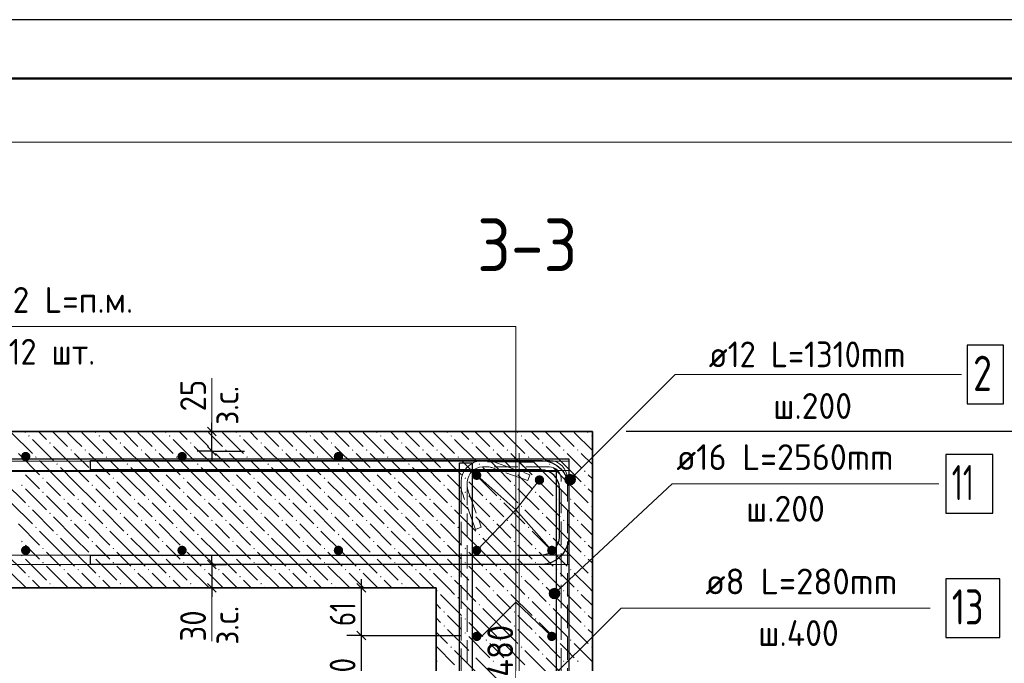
# Model space of a CAD drawing. Header units: millimetres. Extents: x 0 to 50400, y 0 to 35640.
# Tile 33 of 34: x 32203 to 42277, y 29055 to 35640. Entities that reach past the tile are written whole.
import ezdxf

# ---------------------------------------------------------------- set-up
doc = ezdxf.new("R2010")
doc.units = ezdxf.units.MM
doc.linetypes.add('______2', pattern=[324, 240, -84])
for name, color, linetype, lineweight in [('Standard', 7, 'Continuous', 25), ('ДОП Верх по Х', 7, 'Continuous', 25), ('ЖБ Перекрытие верхний уровень', 7, 'Continuous', 35), ('Размерная линия_ общее', 7, 'Continuous', 13), ('Текст_ общее', 7, 'Continuous', 25)]:
    doc.layers.add(name, color=color, linetype=linetype, lineweight=lineweight)
for name, color, linetype, lineweight, true_color in [('Обрамление П-обр. равн.', 7, 'Continuous', 25, 0x5f1e0f), ('Поперечное армирование AW фон', 7, '______2', 13, 0xa0a0a0), ('Фоновоя арматура Х1', 7, 'Continuous', 18, 0x656565)]:
    doc.layers.add(name, color=color, linetype=linetype, lineweight=lineweight, true_color=true_color)
doc.layers.add('Стена фоновая затяжка С-обр.', color=7, linetype='______2', true_color=0xa0a0a0)
doc.styles.add('ISOCPEUR', font='txt')

msp = doc.modelspace()

# ---------------------------------------------------------------- hatches: boundary and pattern name
at = {"layer": 'ЖБ Перекрытие верхний уровень', "linetype": 'Continuous', "lineweight": 18, "transparency": 33554687}
for points in [[(32290, 31381), (32297, 31389), (32305, 31381), (32297, 31374)], [(33010, 31381), (33017, 31389), (33025, 31381), (33017, 31374)], [(33730, 31381), (33737, 31389), (33745, 31381), (33737, 31374)], [(34450, 31381), (34457, 31389), (34465, 31381), (34457, 31374)], [(35170, 31381), (35177, 31389), (35185, 31381), (35177, 31374)], [(35890, 31381), (35897, 31389), (35905, 31381), (35897, 31374)], [(36610, 31381), (36617, 31389), (36625, 31381), (36617, 31374)], [(37330, 31381), (37337, 31389), (37345, 31381), (37337, 31374)], [(38050, 31381), (38057, 31389), (38063, 31384), (38063, 31379), (38057, 31374)], [(32506, 31309), (32513, 31317), (32521, 31309), (32513, 31302)], [(32722, 31237), (32729, 31245), (32737, 31237), (32729, 31230)], [(32866, 31237), (32873, 31245), (32881, 31237), (32873, 31230)], [(33226, 31309), (33233, 31317), (33241, 31309), (33233, 31302)], [(33442, 31237), (33449, 31245), (33457, 31237), (33449, 31230)], [(33586, 31237), (33593, 31245), (33601, 31237), (33593, 31230)], [(33946, 31309), (33953, 31317), (33961, 31309), (33953, 31302)], [(34162, 31237), (34169, 31245), (34177, 31237), (34169, 31230)], [(34306, 31237), (34313, 31245), (34321, 31237), (34313, 31230)], [(34666, 31309), (34673, 31317), (34681, 31309), (34673, 31302)], [(34882, 31237), (34889, 31245), (34897, 31237), (34889, 31230)], [(35026, 31237), (35033, 31245), (35041, 31237), (35033, 31230)], [(35386, 31309), (35393, 31317), (35401, 31309), (35393, 31302)], [(35602, 31237), (35609, 31245), (35617, 31237), (35609, 31230)], [(35746, 31237), (35753, 31245), (35761, 31237), (35753, 31230)], [(36106, 31309), (36113, 31317), (36121, 31309), (36113, 31302)], [(36322, 31237), (36329, 31245), (36337, 31237), (36329, 31230)], [(36466, 31237), (36473, 31245), (36481, 31237), (36473, 31230)], [(36826, 31309), (36833, 31317), (36841, 31309), (36833, 31302)], [(37042, 31237), (37049, 31245), (37057, 31237), (37049, 31230)], [(37186, 31237), (37193, 31245), (37201, 31237), (37193, 31230)], [(37546, 31309), (37553, 31317), (37561, 31309), (37553, 31302)], [(37762, 31237), (37769, 31245), (37777, 31237), (37769, 31230)], [(37906, 31237), (37913, 31245), (37921, 31237), (37913, 31230)], [(32362, 31165), (32369, 31173), (32377, 31165), (32369, 31158)], [(33082, 31165), (33089, 31173), (33097, 31165), (33089, 31158)], [(33802, 31165), (33809, 31173), (33817, 31165), (33809, 31158)], [(34522, 31165), (34529, 31173), (34537, 31165), (34529, 31158)], [(35242, 31165), (35249, 31173), (35257, 31165), (35249, 31158)], [(35962, 31165), (35969, 31173), (35977, 31165), (35969, 31158)], [(36682, 31165), (36689, 31173), (36697, 31165), (36689, 31158)], [(37402, 31165), (37409, 31173), (37417, 31165), (37409, 31158)], [(32218, 31021), (32225, 31029), (32233, 31021), (32225, 31014)], [(32578, 31093), (32585, 31101), (32593, 31093), (32585, 31086)], [(32938, 31021), (32945, 31029), (32953, 31021), (32945, 31014)], [(33298, 31093), (33305, 31101), (33313, 31093), (33305, 31086)], [(33658, 31021), (33665, 31029), (33673, 31021), (33665, 31014)], [(34018, 31093), (34025, 31101), (34033, 31093), (34025, 31086)], [(34378, 31021), (34385, 31029), (34393, 31021), (34385, 31014)], [(34738, 31093), (34745, 31101), (34753, 31093), (34745, 31086)], [(35098, 31021), (35105, 31029), (35113, 31021), (35105, 31014)], [(35458, 31093), (35465, 31101), (35473, 31093), (35465, 31086)], [(35818, 31021), (35825, 31029), (35833, 31021), (35825, 31014)], [(36178, 31093), (36185, 31101), (36193, 31093), (36185, 31086)], [(36538, 31021), (36545, 31029), (36553, 31021), (36545, 31014)], [(36898, 31093), (36905, 31101), (36913, 31093), (36905, 31086)], [(37258, 31021), (37265, 31029), (37273, 31021), (37265, 31014)], [(37618, 31093), (37625, 31101), (37633, 31093), (37625, 31086)], [(37978, 31021), (37985, 31029), (37993, 31021), (37985, 31014)], [(32434, 30949), (32441, 30957), (32449, 30949), (32441, 30942)], [(33154, 30949), (33161, 30957), (33169, 30949), (33161, 30942)], [(33874, 30949), (33881, 30957), (33889, 30949), (33881, 30942)], [(34594, 30949), (34601, 30957), (34609, 30949), (34601, 30942)], [(35314, 30949), (35321, 30957), (35329, 30949), (35321, 30942)], [(36034, 30949), (36041, 30957), (36049, 30949), (36041, 30942)], [(36754, 30949), (36761, 30957), (36769, 30949), (36761, 30942)], [(37474, 30949), (37481, 30957), (37489, 30949), (37481, 30942)], [(32218, 30877), (32225, 30885), (32233, 30877), (32225, 30870)], [(32938, 30877), (32945, 30885), (32953, 30877), (32945, 30870)], [(33658, 30877), (33665, 30885), (33673, 30877), (33665, 30870)], [(34378, 30877), (34385, 30885), (34393, 30877), (34385, 30870)], [(35098, 30877), (35105, 30885), (35113, 30877), (35105, 30870)], [(35818, 30877), (35825, 30885), (35833, 30877), (35825, 30870)], [(36538, 30877), (36545, 30885), (36553, 30877), (36545, 30870)], [(37258, 30877), (37265, 30885), (37273, 30877), (37265, 30870)], [(37978, 30877), (37985, 30885), (37993, 30877), (37985, 30870)], [(32434, 30805), (32441, 30813), (32449, 30805), (32441, 30798)], [(32650, 30733), (32657, 30741), (32665, 30733), (32657, 30726)], [(32794, 30733), (32801, 30741), (32809, 30733), (32801, 30726)], [(33154, 30805), (33161, 30813), (33169, 30805), (33161, 30798)], [(33370, 30733), (33377, 30741), (33385, 30733), (33377, 30726)], [(33514, 30733), (33521, 30741), (33529, 30733), (33521, 30726)], [(33874, 30805), (33881, 30813), (33889, 30805), (33881, 30798)], [(34090, 30733), (34097, 30741), (34105, 30733), (34097, 30726)], [(34234, 30733), (34241, 30741), (34249, 30733), (34241, 30726)], [(34594, 30805), (34601, 30813), (34609, 30805), (34601, 30798)], [(34810, 30733), (34817, 30741), (34825, 30733), (34817, 30726)], [(34954, 30733), (34961, 30741), (34969, 30733), (34961, 30726)], [(35314, 30805), (35321, 30813), (35329, 30805), (35321, 30798)], [(35530, 30733), (35537, 30741), (35545, 30733), (35537, 30726)], [(35674, 30733), (35681, 30741), (35689, 30733), (35681, 30726)], [(36034, 30805), (36041, 30813), (36049, 30805), (36041, 30798)], [(36250, 30733), (36257, 30741), (36265, 30733), (36257, 30726)], [(36394, 30733), (36401, 30741), (36409, 30733), (36401, 30726)], [(36754, 30805), (36761, 30813), (36769, 30805), (36761, 30798)], [(36970, 30733), (36977, 30741), (36985, 30733), (36977, 30726)], [(37114, 30733), (37121, 30741), (37129, 30733), (37121, 30726)], [(37474, 30805), (37481, 30813), (37489, 30805), (37481, 30798)], [(37690, 30733), (37697, 30741), (37705, 30733), (37697, 30726)], [(37834, 30733), (37841, 30741), (37849, 30733), (37841, 30726)], [(32290, 30661), (32297, 30669), (32305, 30661), (32297, 30654)], [(33010, 30661), (33017, 30669), (33025, 30661), (33017, 30654)], [(33730, 30661), (33737, 30669), (33745, 30661), (33737, 30654)], [(34450, 30661), (34457, 30669), (34465, 30661), (34457, 30654)], [(35170, 30661), (35177, 30669), (35185, 30661), (35177, 30654)], [(35890, 30661), (35897, 30669), (35905, 30661), (35897, 30654)], [(36610, 30661), (36617, 30669), (36625, 30661), (36617, 30654)], [(37330, 30661), (37337, 30669), (37345, 30661), (37337, 30654)], [(38050, 30661), (38057, 30669), (38063, 30664), (38063, 30659), (38057, 30654)], [(32506, 30589), (32513, 30597), (32521, 30589), (32513, 30582)], [(33226, 30589), (33233, 30597), (33241, 30589), (33233, 30582)], [(33946, 30589), (33953, 30597), (33961, 30589), (33953, 30582)], [(34666, 30589), (34673, 30597), (34681, 30589), (34673, 30582)], [(35386, 30589), (35393, 30597), (35401, 30589), (35393, 30582)], [(36106, 30589), (36113, 30597), (36121, 30589), (36113, 30582)], [(36826, 30589), (36833, 30597), (36841, 30589), (36833, 30582)], [(37546, 30589), (37553, 30597), (37561, 30589), (37553, 30582)], [(32362, 30445), (32369, 30453), (32377, 30445), (32369, 30438)], [(32722, 30517), (32729, 30525), (32737, 30517), (32729, 30510)], [(32866, 30517), (32873, 30525), (32881, 30517), (32873, 30510)], [(33082, 30445), (33089, 30453), (33097, 30445), (33089, 30438)], [(33442, 30517), (33449, 30525), (33457, 30517), (33449, 30510)], [(33586, 30517), (33593, 30525), (33601, 30517), (33593, 30510)], [(33802, 30445), (33809, 30453), (33817, 30445), (33809, 30438)], [(34162, 30517), (34169, 30525), (34177, 30517), (34169, 30510)], [(34306, 30517), (34313, 30525), (34321, 30517), (34313, 30510)], [(34522, 30445), (34529, 30453), (34537, 30445), (34529, 30438)], [(34882, 30517), (34889, 30525), (34897, 30517), (34889, 30510)], [(35026, 30517), (35033, 30525), (35041, 30517), (35033, 30510)], [(35242, 30445), (35249, 30453), (35257, 30445), (35249, 30438)], [(35602, 30517), (35609, 30525), (35617, 30517), (35609, 30510)], [(35746, 30517), (35753, 30525), (35761, 30517), (35753, 30510)], [(35962, 30445), (35969, 30453), (35977, 30445), (35969, 30438)], [(36322, 30517), (36329, 30525), (36337, 30517), (36329, 30510)], [(36466, 30517), (36473, 30525), (36481, 30517), (36473, 30510)], [(36682, 30445), (36689, 30453), (36697, 30445), (36689, 30438)], [(37042, 30517), (37049, 30525), (37057, 30517), (37049, 30510)], [(37186, 30517), (37193, 30525), (37201, 30517), (37193, 30510)], [(37402, 30445), (37409, 30453), (37417, 30445), (37409, 30438)], [(37762, 30517), (37769, 30525), (37777, 30517), (37769, 30510)], [(37906, 30517), (37913, 30525), (37921, 30517), (37913, 30510)], [(32578, 30373), (32585, 30381), (32593, 30373), (32585, 30366)], [(33298, 30373), (33305, 30381), (33313, 30373), (33305, 30366)], [(34018, 30373), (34025, 30381), (34033, 30373), (34025, 30366)], [(34738, 30373), (34745, 30381), (34753, 30373), (34745, 30366)], [(35458, 30373), (35465, 30381), (35473, 30373), (35465, 30366)], [(36178, 30373), (36185, 30381), (36193, 30373), (36185, 30366)], [(36898, 30373), (36905, 30381), (36913, 30373), (36905, 30366)], [(37618, 30373), (37625, 30381), (37633, 30373), (37625, 30366)], [(32218, 30301), (32225, 30309), (32233, 30301), (32225, 30294)], [(32434, 30229), (32441, 30237), (32449, 30229), (32441, 30222)], [(32938, 30301), (32945, 30309), (32953, 30301), (32945, 30294)], [(33154, 30229), (33161, 30237), (33169, 30229), (33161, 30222)], [(33658, 30301), (33665, 30309), (33673, 30301), (33665, 30294)], [(33874, 30229), (33881, 30237), (33889, 30229), (33881, 30222)], [(34378, 30301), (34385, 30309), (34393, 30301), (34385, 30294)], [(34594, 30229), (34601, 30237), (34609, 30229), (34601, 30222)], [(35098, 30301), (35105, 30309), (35113, 30301), (35105, 30294)], [(35314, 30229), (35321, 30237), (35329, 30229), (35321, 30222)], [(35818, 30301), (35825, 30309), (35833, 30301), (35825, 30294)], [(36034, 30229), (36041, 30237), (36049, 30229), (36041, 30222)], [(36538, 30301), (36545, 30309), (36553, 30301), (36545, 30294)], [(36754, 30229), (36761, 30237), (36769, 30229), (36761, 30222)], [(37258, 30301), (37265, 30309), (37273, 30301), (37265, 30294)], [(37474, 30229), (37481, 30237), (37489, 30229), (37481, 30222)], [(37978, 30301), (37985, 30309), (37993, 30301), (37985, 30294)], [(32218, 30157), (32225, 30165), (32233, 30157), (32225, 30150)], [(32938, 30157), (32945, 30165), (32953, 30157), (32945, 30150)], [(33658, 30157), (33665, 30165), (33673, 30157), (33665, 30150)], [(34378, 30157), (34385, 30165), (34393, 30157), (34385, 30150)], [(35098, 30157), (35105, 30165), (35113, 30157), (35105, 30150)], [(35818, 30157), (35825, 30165), (35833, 30157), (35825, 30150)], [(36538, 30157), (36545, 30165), (36553, 30157), (36545, 30150)], [(37258, 30157), (37265, 30165), (37273, 30157), (37265, 30150)], [(37978, 30157), (37985, 30165), (37993, 30157), (37985, 30150)], [(32434, 30085), (32441, 30093), (32449, 30085), (32441, 30078)], [(33154, 30085), (33161, 30093), (33169, 30085), (33161, 30078)], [(33874, 30085), (33881, 30093), (33889, 30085), (33881, 30078)], [(34594, 30085), (34601, 30093), (34609, 30085), (34601, 30078)], [(35314, 30085), (35321, 30093), (35329, 30085), (35321, 30078)], [(36034, 30085), (36041, 30093), (36049, 30085), (36041, 30078)], [(36754, 30085), (36761, 30093), (36769, 30085), (36761, 30078)], [(37474, 30085), (37481, 30093), (37489, 30085), (37481, 30078)], [(32290, 29941), (32297, 29949), (32305, 29941), (32297, 29934)], [(32650, 30013), (32657, 30021), (32665, 30013), (32657, 30006)], [(32794, 30013), (32801, 30021), (32809, 30013), (32801, 30006)], [(33010, 29941), (33017, 29949), (33025, 29941), (33017, 29934)], [(33370, 30013), (33377, 30021), (33385, 30013), (33377, 30006)], [(33514, 30013), (33521, 30021), (33529, 30013), (33521, 30006)], [(33730, 29941), (33737, 29949), (33745, 29941), (33737, 29934)], [(34090, 30013), (34097, 30021), (34105, 30013), (34097, 30006)], [(34234, 30013), (34241, 30021), (34249, 30013), (34241, 30006)], [(34450, 29941), (34457, 29949), (34465, 29941), (34457, 29934)], [(34810, 30013), (34817, 30021), (34825, 30013), (34817, 30006)], [(34954, 30013), (34961, 30021), (34969, 30013), (34961, 30006)], [(35170, 29941), (35177, 29949), (35185, 29941), (35177, 29934)], [(35530, 30013), (35537, 30021), (35545, 30013), (35537, 30006)], [(35674, 30013), (35681, 30021), (35689, 30013), (35681, 30006)], [(35890, 29941), (35897, 29949), (35905, 29941), (35897, 29934)], [(36250, 30013), (36257, 30021), (36265, 30013), (36257, 30006)], [(36394, 30013), (36401, 30021), (36409, 30013), (36401, 30006)], [(36610, 29941), (36617, 29949), (36625, 29941), (36617, 29934)], [(36970, 30013), (36977, 30021), (36985, 30013), (36977, 30006)], [(37114, 30013), (37121, 30021), (37129, 30013), (37121, 30006)], [(37330, 29941), (37337, 29949), (37345, 29941), (37337, 29934)], [(37690, 30013), (37697, 30021), (37705, 30013), (37697, 30006)], [(37834, 30013), (37841, 30021), (37849, 30013), (37841, 30006)], [(38050, 29941), (38057, 29949), (38063, 29944), (38063, 29939), (38057, 29934)], [(32506, 29869), (32513, 29877), (32521, 29869), (32513, 29862)], [(33226, 29869), (33233, 29877), (33241, 29869), (33233, 29862)], [(33946, 29869), (33953, 29877), (33961, 29869), (33953, 29862)], [(34666, 29869), (34673, 29877), (34681, 29869), (34673, 29862)], [(35386, 29869), (35393, 29877), (35401, 29869), (35393, 29862)], [(36106, 29869), (36113, 29877), (36121, 29869), (36113, 29862)], [(36826, 29869), (36833, 29877), (36841, 29869), (36833, 29862)], [(37546, 29869), (37553, 29877), (37561, 29869), (37553, 29862)], [(36466, 29797), (36473, 29805), (36481, 29797), (36473, 29790)], [(36682, 29725), (36689, 29733), (36697, 29725), (36689, 29718)], [(37042, 29797), (37049, 29805), (37057, 29797), (37049, 29790)], [(37186, 29797), (37193, 29805), (37201, 29797), (37193, 29790)], [(37402, 29725), (37409, 29733), (37417, 29725), (37409, 29718)], [(37762, 29797), (37769, 29805), (37777, 29797), (37769, 29790)], [(37906, 29797), (37913, 29805), (37921, 29797), (37913, 29790)], [(36898, 29653), (36905, 29661), (36913, 29653), (36905, 29646)], [(37618, 29653), (37625, 29661), (37633, 29653), (37625, 29646)], [(36538, 29581), (36545, 29589), (36553, 29581), (36545, 29574)], [(37258, 29581), (37265, 29589), (37273, 29581), (37265, 29574)], [(37978, 29581), (37985, 29589), (37993, 29581), (37985, 29574)], [(36538, 29437), (36545, 29445), (36553, 29437), (36545, 29430)], [(36754, 29509), (36761, 29517), (36769, 29509), (36761, 29502)], [(37258, 29437), (37265, 29445), (37273, 29437), (37265, 29430)], [(37474, 29509), (37481, 29517), (37489, 29509), (37481, 29502)], [(37978, 29437), (37985, 29445), (37993, 29437), (37985, 29430)], [(36754, 29365), (36761, 29373), (36769, 29365), (36761, 29358)], [(37474, 29365), (37481, 29373), (37489, 29365), (37481, 29358)], [(36610, 29221), (36617, 29229), (36625, 29221), (36617, 29214)], [(36970, 29293), (36977, 29301), (36985, 29293), (36977, 29286)], [(37114, 29293), (37121, 29301), (37129, 29293), (37121, 29286)], [(37330, 29221), (37337, 29229), (37345, 29221), (37337, 29214)], [(37690, 29293), (37697, 29301), (37705, 29293), (37697, 29286)], [(37834, 29293), (37841, 29301), (37849, 29293), (37841, 29286)], [(38050, 29221), (38057, 29229), (38063, 29223), (38063, 29219), (38057, 29214)], [(36826, 29149), (36833, 29157), (36841, 29149), (36833, 29142)], [(37546, 29149), (37553, 29157), (37561, 29149), (37553, 29142)], [(36466, 29077), (36473, 29085), (36481, 29077), (36473, 29070)], [(37042, 29077), (37049, 29085), (37057, 29077), (37049, 29070)], [(37186, 29077), (37193, 29085), (37201, 29077), (37193, 29070)], [(37762, 29077), (37769, 29085), (37777, 29077), (37769, 29070)], [(37906, 29077), (37913, 29085), (37921, 29077), (37913, 29070)]]:
    msp.add_hatch(color=7, dxfattribs=at).paths.add_polyline_path(points, flags=16)
at = {"layer": 'Текст_ общее', "linetype": 'Continuous', "lineweight": 13, "transparency": 33554687}
for points in [[(37783, 30949), (37874, 30897), (37797, 30974)], [(37783, 30922), (37849, 30883), (37783, 30949)], [(37783, 30949), (37849, 30883), (37874, 30897)], [(37797, 30974), (37887, 30922), (37822, 30987)], [(37797, 30974), (37874, 30897), (37887, 30922)], [(37822, 30987), (37887, 30922), (37887, 30949)], [(37822, 30987), (37887, 30949), (37849, 30987)], [(37849, 30987), (37887, 30949), (37874, 30974)], [(37822, 30883), (37783, 30922), (37797, 30897)], [(37783, 30922), (37822, 30883), (37849, 30883)], [(37638, 29809), (37726, 29754), (37663, 29822)], [(37663, 29822), (37726, 29754), (37727, 29781)], [(37663, 29822), (37727, 29781), (37690, 29821)], [(37690, 29821), (37727, 29781), (37714, 29806)], [(37622, 29757), (37687, 29717), (37623, 29785)], [(37659, 29718), (37622, 29757), (37635, 29732)], [(37622, 29757), (37659, 29718), (37687, 29717)], [(37623, 29785), (37711, 29730), (37638, 29809)], [(37623, 29785), (37687, 29717), (37711, 29730)], [(37638, 29809), (37711, 29730), (37726, 29754)]]:
    msp.add_hatch(color=7, dxfattribs=at).paths.add_polyline_path(points)
at = {"layer": 'Фоновоя арматура Х1', "linetype": 'Continuous', "lineweight": 18, "transparency": 33554687}
for points in [[(32312, 31171), (32309, 31189), (32298, 31205), (32283, 31215), (32264, 31219), (32246, 31215), (32230, 31205), (32220, 31189), (32216, 31171), (32220, 31152), (32230, 31137), (32246, 31126), (32264, 31123), (32283, 31126), (32298, 31137), (32309, 31152)], [(33912, 31171), (33909, 31189), (33898, 31205), (33883, 31215), (33864, 31219), (33846, 31215), (33830, 31205), (33820, 31189), (33816, 31171), (33820, 31152), (33830, 31137), (33846, 31126), (33864, 31123), (33883, 31126), (33898, 31137), (33909, 31152)], [(35512, 31171), (35509, 31189), (35498, 31205), (35483, 31215), (35464, 31219), (35446, 31215), (35430, 31205), (35420, 31189), (35416, 31171), (35420, 31152), (35430, 31137), (35446, 31126), (35464, 31123), (35483, 31126), (35498, 31137), (35509, 31152)], [(36927, 30979), (36923, 30997), (36913, 31013), (36897, 31023), (36879, 31027), (36861, 31023), (36845, 31013), (36835, 30997), (36831, 30979), (36835, 30960), (36845, 30945), (36861, 30934), (36879, 30931), (36897, 30934), (36913, 30945), (36923, 30960)], [(37569, 30931), (37566, 30949), (37555, 30965), (37540, 30975), (37521, 30979), (37503, 30975), (37487, 30965), (37477, 30949), (37473, 30931), (37477, 30912), (37487, 30897), (37503, 30886), (37521, 30883), (37540, 30886), (37555, 30897), (37566, 30912)], [(32312, 30211), (32309, 30229), (32298, 30245), (32283, 30255), (32264, 30259), (32246, 30255), (32230, 30245), (32220, 30229), (32216, 30211), (32220, 30192), (32230, 30177), (32246, 30166), (32264, 30163), (32283, 30166), (32298, 30177), (32309, 30192)], [(33912, 30211), (33909, 30229), (33898, 30245), (33883, 30255), (33864, 30259), (33846, 30255), (33830, 30245), (33820, 30229), (33816, 30211), (33820, 30192), (33830, 30177), (33846, 30166), (33864, 30163), (33883, 30166), (33898, 30177), (33909, 30192)], [(35512, 30211), (35509, 30229), (35498, 30245), (35483, 30255), (35464, 30259), (35446, 30255), (35430, 30245), (35420, 30229), (35416, 30211), (35420, 30192), (35430, 30177), (35446, 30166), (35464, 30163), (35483, 30166), (35498, 30177), (35509, 30192)], [(36927, 30211), (36923, 30229), (36913, 30245), (36897, 30255), (36879, 30259), (36861, 30255), (36845, 30245), (36835, 30229), (36831, 30211), (36835, 30192), (36845, 30177), (36861, 30166), (36879, 30163), (36897, 30166), (36913, 30177), (36923, 30192)], [(37695, 30211), (37691, 30229), (37681, 30245), (37665, 30255), (37647, 30259), (37629, 30255), (37613, 30245), (37603, 30229), (37599, 30211), (37603, 30192), (37613, 30177), (37629, 30166), (37647, 30163), (37665, 30166), (37681, 30177), (37691, 30192)], [(36927, 29331), (36923, 29349), (36913, 29365), (36897, 29375), (36879, 29379), (36861, 29375), (36845, 29365), (36835, 29349), (36831, 29331), (36835, 29312), (36845, 29297), (36861, 29286), (36879, 29283), (36897, 29286), (36913, 29297), (36923, 29312)], [(37695, 29331), (37691, 29349), (37681, 29365), (37665, 29375), (37647, 29379), (37629, 29375), (37613, 29365), (37603, 29349), (37599, 29331), (37603, 29312), (37613, 29297), (37629, 29286), (37647, 29283), (37665, 29286), (37681, 29297), (37691, 29312)]]:
    msp.add_hatch(color=7, dxfattribs=at).paths.add_polyline_path(points)

# ---------------------------------------------------------------- linework, layer by layer
at = {"layer": 'Standard', "color": 7, "linetype": 'Continuous', "lineweight": 13, "transparency": 33554687}
for p, q in [((31679, 32500), (37279, 32500)), ((37279, 32500), (37279, 30964)), ((34169, 31427), (34169, 31971)), ((37279, 30627), (36879, 30979)), ((37279, 30964), (37279, 30627)), ((37279, 30627), (37521, 30931)), ((37279, 30627), (36879, 30211)), ((37279, 30627), (37647, 30211)), ((37279, 30627), (37279, 26627)), ((34169, 29283), (34169, 29827)), ((36927, 29331), (37279, 29682)), ((37279, 29682), (37647, 29331))]:
    msp.add_line(p, q, dxfattribs=at)
at = {"layer": 'Standard', "color": 7, "linetype": 'Continuous', "lineweight": 25, "transparency": 33554687}
msp.add_lwpolyline([(0, 0), (50400, 0), (50400, 35640), (0, 35640), (0, 0)], close=True, dxfattribs=at)
at = {"layer": 'Standard', "color": 7, "linetype": 'Continuous', "lineweight": 50, "transparency": 33554687}
msp.add_lwpolyline([(2400, 35040), (49800, 35040), (49800, 600), (2400, 600), (2400, 35040)], close=True, dxfattribs=at)
at = {"layer": 'Standard', "color": 254, "linetype": 'Continuous', "lineweight": 13, "true_color": 0xc4c4ff, "transparency": 33554687}
msp.add_lwpolyline([(29533, 23211), (46555, 23211), (46555, 34387), (29533, 34387), (29533, 23211)], dxfattribs=at)
at = {"layer": 'ДОП Верх по Х', "color": 7, "linetype": 'Continuous', "lineweight": 25, "transparency": 33554687}
for points in [[(30269, 31147), (37823, 31147), (37823, 26315), (43183, 26315), (43183, 26187), (37695, 26187), (37695, 31019), (30269, 31019), (30269, 31147)], [(30269, 31147), (37823, 31147), (37823, 26315), (43183, 26315), (43183, 26187), (37695, 26187), (37695, 31019), (30269, 31019), (30269, 31147)], [(30269, 31147), (37823, 31147), (37823, 26315), (43183, 26315), (43183, 26187), (37695, 26187), (37695, 31019), (30269, 31019), (30269, 31147)], [(41680, 30592), (42160, 30592), (42160, 31192), (41680, 31192), (41680, 30592)], [(36831, 31107), (36831, 27275), (45819, 27275), (45819, 27147), (36703, 27147), (36703, 31107), (36831, 31107)], [(36831, 31107), (36831, 27275), (45819, 27275), (45819, 27147), (36703, 27147), (36703, 31107), (36831, 31107)], [(36831, 31107), (36831, 27275), (45819, 27275), (45819, 27147), (36703, 27147), (36703, 31107), (36831, 31107)]]:
    msp.add_lwpolyline(points, dxfattribs=at)
at = {"layer": 'ЖБ Перекрытие верхний уровень', "color": 7, "linetype": 'Continuous', "lineweight": 35, "transparency": 33554687}
for p, q in [((38063, 31427), (30333, 31427)), ((38063, 29827), (38063, 31427)), ((30333, 29827), (36463, 29827)), ((36463, 29827), (36463, 25987)), ((38063, 27587), (38063, 29827))]:
    msp.add_line(p, q, dxfattribs=at)
at = {"layer": 'ЖБ Перекрытие верхний уровень', "color": 9, "linetype": 'Continuous', "lineweight": 18, "true_color": 0xc7c7c7, "transparency": 33554687}
for p, q in [((32117, 31417), (32333, 31201)), ((32252, 31427), (32261, 31417)), ((32333, 31345), (32549, 31129)), ((32396, 31427), (32477, 31345)), ((32540, 31427), (32693, 31273)), ((32765, 31345), (32693, 31417)), ((32837, 31273), (32765, 31345)), ((32837, 31417), (33053, 31201)), ((32972, 31427), (32981, 31417)), ((33053, 31345), (33269, 31129)), ((33116, 31427), (33197, 31345)), ((33260, 31427), (33413, 31273)), ((33485, 31345), (33413, 31417)), ((33557, 31273), (33485, 31345)), ((33557, 31417), (33773, 31201)), ((33692, 31427), (33701, 31417)), ((33773, 31345), (33989, 31129)), ((33836, 31427), (33917, 31345)), ((33980, 31427), (34133, 31273)), ((34205, 31345), (34133, 31417)), ((34277, 31273), (34205, 31345)), ((34277, 31417), (34493, 31201)), ((34412, 31427), (34421, 31417)), ((34493, 31345), (34709, 31129)), ((34556, 31427), (34637, 31345)), ((34700, 31427), (34853, 31273)), ((34925, 31345), (34853, 31417)), ((34997, 31273), (34925, 31345)), ((34997, 31417), (35213, 31201)), ((35132, 31427), (35141, 31417)), ((35213, 31345), (35429, 31129)), ((35276, 31427), (35357, 31345)), ((35420, 31427), (35573, 31273)), ((35645, 31345), (35573, 31417)), ((35717, 31273), (35645, 31345)), ((35717, 31417), (35933, 31201)), ((35852, 31427), (35861, 31417)), ((35933, 31345), (36149, 31129)), ((35996, 31427), (36077, 31345)), ((36140, 31427), (36293, 31273)), ((36365, 31345), (36293, 31417)), ((36437, 31273), (36365, 31345)), ((36437, 31417), (36653, 31201)), ((36572, 31427), (36581, 31417)), ((36653, 31345), (36869, 31129)), ((36716, 31427), (36797, 31345)), ((36860, 31427), (37013, 31273)), ((37085, 31345), (37013, 31417)), ((37157, 31273), (37085, 31345)), ((37157, 31417), (37373, 31201)), ((37292, 31427), (37301, 31417)), ((37373, 31345), (37589, 31129)), ((37436, 31427), (37517, 31345)), ((37580, 31427), (37733, 31273)), ((37805, 31345), (37733, 31417)), ((37877, 31273), (37805, 31345)), ((37877, 31417), (38063, 31232)), ((38012, 31427), (38021, 31417)), ((32765, 31057), (32549, 31273)), ((33485, 31057), (33269, 31273)), ((34205, 31057), (33989, 31273)), ((34925, 31057), (34709, 31273)), ((35645, 31057), (35429, 31273)), ((36365, 31057), (36149, 31273)), ((37085, 31057), (36869, 31273)), ((37805, 31057), (37589, 31273)), ((32189, 31201), (32405, 30985)), ((32765, 31201), (32909, 31057)), ((32909, 31201), (33125, 30985)), ((33485, 31201), (33629, 31057)), ((33629, 31201), (33845, 30985)), ((34205, 31201), (34349, 31057)), ((34349, 31201), (34565, 30985)), ((34925, 31201), (35069, 31057)), ((35069, 31201), (35285, 30985)), ((35645, 31201), (35789, 31057)), ((35789, 31201), (36005, 30985)), ((36365, 31201), (36509, 31057)), ((36509, 31201), (36725, 30985)), ((37085, 31201), (37229, 31057)), ((37229, 31201), (37445, 30985)), ((37805, 31201), (37949, 31057)), ((37949, 31201), (38063, 31088)), ((32621, 30913), (32405, 31129)), ((32621, 31057), (32765, 30913)), ((32765, 31057), (32909, 30913)), ((33341, 30913), (33125, 31129)), ((33341, 31057), (33485, 30913)), ((33485, 31057), (33629, 30913)), ((34061, 30913), (33845, 31129)), ((34061, 31057), (34205, 30913)), ((34205, 31057), (34349, 30913)), ((34781, 30913), (34565, 31129)), ((34781, 31057), (34925, 30913)), ((34925, 31057), (35069, 30913)), ((35501, 30913), (35285, 31129)), ((35501, 31057), (35645, 30913)), ((35645, 31057), (35789, 30913)), ((36221, 30913), (36005, 31129)), ((36221, 31057), (36365, 30913)), ((36365, 31057), (36509, 30913)), ((36941, 30913), (36725, 31129)), ((36941, 31057), (37085, 30913)), ((37085, 31057), (37229, 30913)), ((37661, 30913), (37445, 31129)), ((37661, 31057), (37805, 30913)), ((37805, 31057), (37949, 30913)), ((32333, 30913), (32261, 30985)), ((33053, 30913), (32981, 30985)), ((33773, 30913), (33701, 30985)), ((34493, 30913), (34421, 30985)), ((35213, 30913), (35141, 30985)), ((35933, 30913), (35861, 30985)), ((36653, 30913), (36581, 30985)), ((37373, 30913), (37301, 30985)), ((38063, 30944), (38021, 30985)), ((32045, 30913), (32261, 30697)), ((32261, 30841), (32477, 30625)), ((32405, 30841), (32333, 30913)), ((32477, 30913), (32621, 30769)), ((32621, 30913), (32765, 30769)), ((32765, 30913), (32981, 30697)), ((32981, 30841), (33197, 30625)), ((33125, 30841), (33053, 30913)), ((33197, 30913), (33341, 30769)), ((33341, 30913), (33485, 30769)), ((33485, 30913), (33701, 30697)), ((33701, 30841), (33917, 30625)), ((33845, 30841), (33773, 30913)), ((33917, 30913), (34061, 30769)), ((34061, 30913), (34205, 30769)), ((34205, 30913), (34421, 30697)), ((34421, 30841), (34637, 30625)), ((34565, 30841), (34493, 30913)), ((34637, 30913), (34781, 30769)), ((34781, 30913), (34925, 30769)), ((34925, 30913), (35141, 30697)), ((35141, 30841), (35357, 30625)), ((35285, 30841), (35213, 30913)), ((35357, 30913), (35501, 30769)), ((35501, 30913), (35645, 30769)), ((35645, 30913), (35861, 30697)), ((35861, 30841), (36077, 30625)), ((36005, 30841), (35933, 30913)), ((36077, 30913), (36221, 30769)), ((36221, 30913), (36365, 30769)), ((36365, 30913), (36581, 30697)), ((36581, 30841), (36797, 30625)), ((36725, 30841), (36653, 30913)), ((36797, 30913), (36941, 30769)), ((36941, 30913), (37085, 30769)), ((37085, 30913), (37301, 30697)), ((37301, 30841), (37517, 30625)), ((37445, 30841), (37373, 30913)), ((37517, 30913), (37661, 30769)), ((37661, 30913), (37805, 30769)), ((37805, 30913), (38021, 30697)), ((38021, 30841), (38063, 30800)), ((32477, 30769), (32693, 30553)), ((33197, 30769), (33413, 30553)), ((33917, 30769), (34133, 30553)), ((34637, 30769), (34853, 30553)), ((35357, 30769), (35573, 30553)), ((36077, 30769), (36293, 30553)), ((36797, 30769), (37013, 30553)), ((37517, 30769), (37733, 30553)), ((32117, 30697), (32333, 30481)), ((32765, 30625), (32693, 30697)), ((32837, 30697), (33053, 30481)), ((33485, 30625), (33413, 30697)), ((33557, 30697), (33773, 30481)), ((34205, 30625), (34133, 30697)), ((34277, 30697), (34493, 30481)), ((34925, 30625), (34853, 30697)), ((34997, 30697), (35213, 30481)), ((35645, 30625), (35573, 30697)), ((35717, 30697), (35933, 30481)), ((36365, 30625), (36293, 30697)), ((36437, 30697), (36653, 30481)), ((37085, 30625), (37013, 30697)), ((37157, 30697), (37373, 30481)), ((37805, 30625), (37733, 30697)), ((37877, 30697), (38063, 30512)), ((32333, 30625), (32549, 30409)), ((32765, 30337), (32549, 30553)), ((32837, 30553), (32765, 30625)), ((33053, 30625), (33269, 30409)), ((33485, 30337), (33269, 30553)), ((33557, 30553), (33485, 30625)), ((33773, 30625), (33989, 30409)), ((34205, 30337), (33989, 30553)), ((34277, 30553), (34205, 30625)), ((34493, 30625), (34709, 30409)), ((34925, 30337), (34709, 30553)), ((34997, 30553), (34925, 30625)), ((35213, 30625), (35429, 30409)), ((35645, 30337), (35429, 30553)), ((35717, 30553), (35645, 30625)), ((35933, 30625), (36149, 30409)), ((36365, 30337), (36149, 30553)), ((36437, 30553), (36365, 30625)), ((36653, 30625), (36869, 30409)), ((37085, 30337), (36869, 30553)), ((37157, 30553), (37085, 30625)), ((37373, 30625), (37589, 30409)), ((37805, 30337), (37589, 30553)), ((37877, 30553), (37805, 30625)), ((32189, 30481), (32405, 30265)), ((32765, 30481), (32909, 30337)), ((32909, 30481), (33125, 30265)), ((33485, 30481), (33629, 30337)), ((33629, 30481), (33845, 30265)), ((34205, 30481), (34349, 30337)), ((34349, 30481), (34565, 30265)), ((34925, 30481), (35069, 30337)), ((35069, 30481), (35285, 30265)), ((35645, 30481), (35789, 30337)), ((35789, 30481), (36005, 30265)), ((36365, 30481), (36509, 30337)), ((36509, 30481), (36725, 30265)), ((37085, 30481), (37229, 30337)), ((37229, 30481), (37445, 30265)), ((37805, 30481), (37949, 30337)), ((37949, 30481), (38063, 30368)), ((32621, 30193), (32405, 30409)), ((32621, 30337), (32765, 30193)), ((32765, 30337), (32909, 30193)), ((33341, 30193), (33125, 30409)), ((33341, 30337), (33485, 30193)), ((33485, 30337), (33629, 30193)), ((34061, 30193), (33845, 30409)), ((34061, 30337), (34205, 30193)), ((34205, 30337), (34349, 30193)), ((34781, 30193), (34565, 30409)), ((34781, 30337), (34925, 30193)), ((34925, 30337), (35069, 30193)), ((35501, 30193), (35285, 30409)), ((35501, 30337), (35645, 30193)), ((35645, 30337), (35789, 30193)), ((36221, 30193), (36005, 30409)), ((36221, 30337), (36365, 30193)), ((36365, 30337), (36509, 30193)), ((36941, 30193), (36725, 30409)), ((36941, 30337), (37085, 30193)), ((37085, 30337), (37229, 30193)), ((37661, 30193), (37445, 30409)), ((37661, 30337), (37805, 30193)), ((37805, 30337), (37949, 30193)), ((32333, 30193), (32261, 30265)), ((33053, 30193), (32981, 30265)), ((33773, 30193), (33701, 30265)), ((34493, 30193), (34421, 30265)), ((35213, 30193), (35141, 30265)), ((35933, 30193), (35861, 30265)), ((36653, 30193), (36581, 30265)), ((37373, 30193), (37301, 30265)), ((38063, 30224), (38021, 30265)), ((32045, 30193), (32261, 29977)), ((32405, 30121), (32333, 30193)), ((32477, 30193), (32621, 30049)), ((32621, 30193), (32765, 30049)), ((32765, 30193), (32981, 29977)), ((33125, 30121), (33053, 30193)), ((33197, 30193), (33341, 30049)), ((33341, 30193), (33485, 30049)), ((33485, 30193), (33701, 29977)), ((33845, 30121), (33773, 30193)), ((33917, 30193), (34061, 30049)), ((34061, 30193), (34205, 30049)), ((34205, 30193), (34421, 29977)), ((34565, 30121), (34493, 30193)), ((34637, 30193), (34781, 30049)), ((34781, 30193), (34925, 30049)), ((34925, 30193), (35141, 29977)), ((35285, 30121), (35213, 30193)), ((35357, 30193), (35501, 30049)), ((35501, 30193), (35645, 30049)), ((35645, 30193), (35861, 29977)), ((36005, 30121), (35933, 30193)), ((36077, 30193), (36221, 30049)), ((36221, 30193), (36365, 30049)), ((36365, 30193), (36581, 29977)), ((36725, 30121), (36653, 30193)), ((36797, 30193), (36941, 30049)), ((36941, 30193), (37085, 30049)), ((37085, 30193), (37301, 29977)), ((37445, 30121), (37373, 30193)), ((37517, 30193), (37661, 30049)), ((37661, 30193), (37805, 30049)), ((37805, 30193), (38021, 29977)), ((32261, 30121), (32477, 29905)), ((32477, 30049), (32693, 29833)), ((32981, 30121), (33197, 29905)), ((33197, 30049), (33413, 29833)), ((33701, 30121), (33917, 29905)), ((33917, 30049), (34133, 29833)), ((34421, 30121), (34637, 29905)), ((34637, 30049), (34853, 29833)), ((35141, 30121), (35357, 29905)), ((35357, 30049), (35573, 29833)), ((35861, 30121), (36077, 29905)), ((36077, 30049), (36293, 29833)), ((36581, 30121), (36797, 29905)), ((36797, 30049), (37013, 29833)), ((37301, 30121), (37517, 29905)), ((37517, 30049), (37733, 29833)), ((38021, 30121), (38063, 30080)), ((32117, 29977), (32268, 29827)), ((32765, 29905), (32693, 29977)), ((32837, 29977), (32988, 29827)), ((33485, 29905), (33413, 29977)), ((33557, 29977), (33708, 29827)), ((34205, 29905), (34133, 29977)), ((34277, 29977), (34428, 29827)), ((34925, 29905), (34853, 29977)), ((34997, 29977), (35148, 29827)), ((35645, 29905), (35573, 29977)), ((35717, 29977), (35868, 29827)), ((36365, 29905), (36293, 29977)), ((36437, 29977), (36588, 29827)), ((37085, 29905), (37013, 29977)), ((37157, 29977), (37308, 29827)), ((37805, 29905), (37733, 29977)), ((37877, 29977), (38028, 29827)), ((32333, 29905), (32412, 29827)), ((32556, 29827), (32549, 29833)), ((32837, 29833), (32765, 29905)), ((33053, 29905), (33132, 29827)), ((33276, 29827), (33269, 29833)), ((33557, 29833), (33485, 29905)), ((33773, 29905), (33852, 29827)), ((33996, 29827), (33989, 29833)), ((34277, 29833), (34205, 29905)), ((34493, 29905), (34572, 29827)), ((34716, 29827), (34709, 29833)), ((34997, 29833), (34925, 29905)), ((35213, 29905), (35292, 29827)), ((35436, 29827), (35429, 29833)), ((35717, 29833), (35645, 29905)), ((35933, 29905), (36012, 29827)), ((36156, 29827), (36149, 29833)), ((36437, 29833), (36365, 29905)), ((36588, 29827), (36653, 29761)), ((36653, 29905), (36732, 29827)), ((36732, 29827), (36869, 29689)), ((36876, 29827), (36869, 29833)), ((37085, 29617), (36876, 29827)), ((37157, 29833), (37085, 29905)), ((37308, 29827), (37373, 29761)), ((37373, 29905), (37452, 29827)), ((37452, 29827), (37589, 29689)), ((37596, 29827), (37589, 29833)), ((37805, 29617), (37596, 29827)), ((37877, 29833), (37805, 29905)), ((38028, 29827), (38063, 29791)), ((36509, 29761), (36725, 29545)), ((37085, 29761), (37229, 29617)), ((37229, 29761), (37445, 29545)), ((37805, 29761), (37949, 29617)), ((37949, 29761), (38063, 29647)), ((36464, 29663), (36509, 29617)), ((36941, 29473), (36725, 29689)), ((37661, 29473), (37445, 29689)), ((36464, 29519), (36509, 29473)), ((36653, 29473), (36581, 29545)), ((36941, 29617), (37085, 29473)), ((37085, 29617), (37229, 29473)), ((37373, 29473), (37301, 29545)), ((37661, 29617), (37805, 29473)), ((37805, 29617), (37949, 29473)), ((38063, 29503), (38021, 29545)), ((36725, 29401), (36653, 29473)), ((36797, 29473), (36941, 29329)), ((36941, 29473), (37085, 29329)), ((37085, 29473), (37301, 29257)), ((37445, 29401), (37373, 29473)), ((37517, 29473), (37661, 29329)), ((37661, 29473), (37805, 29329)), ((37805, 29473), (38021, 29257)), ((36464, 29375), (36581, 29257)), ((36581, 29401), (36797, 29185)), ((36797, 29329), (37013, 29113)), ((37301, 29401), (37517, 29185)), ((37517, 29329), (37733, 29113)), ((38021, 29401), (38063, 29359)), ((36464, 29231), (36653, 29041)), ((37085, 29185), (37013, 29257)), ((37157, 29257), (37373, 29041)), ((37805, 29185), (37733, 29257)), ((37877, 29257), (38063, 29071)), ((36653, 29185), (36869, 28969)), ((37157, 29113), (37085, 29185)), ((37373, 29185), (37589, 28969)), ((37877, 29113), (37805, 29185)), ((37085, 28897), (36869, 29113)), ((37805, 28897), (37589, 29113))]:
    msp.add_line(p, q, dxfattribs=at)
at = {"layer": 'Обрамление П-обр. равн.', "color": 7, "linetype": 'Continuous', "lineweight": 25, "transparency": 33554687}
msp.add_lwpolyline([(41898, 31710), (42270, 31710), (42270, 32310), (41898, 32310), (41898, 31710)], dxfattribs=at)
msp.add_lwpolyline([(41898, 31710), (42270, 31710), (42270, 32310), (41898, 32310), (41898, 31710)], dxfattribs=at)
msp.add_lwpolyline([(41898, 31710), (42270, 31710), (42270, 32310), (41898, 32310), (41898, 31710)], dxfattribs=at)
at = {"layer": 'Обрамление П-обр. равн.', "color": 38, "linetype": 'Continuous', "lineweight": 25, "true_color": 0x5f1e0f, "transparency": 33554687}
msp.add_lwpolyline([(32927, 31131), (37549, 31131), (37599, 31124), (37651, 31106), (37699, 31080), (37739, 31046), (37772, 31007), (37799, 30959), (37816, 30906), (37823, 30856), (37823, 30341), (37816, 30291), (37799, 30239), (37772, 30190), (37739, 30151), (37699, 30118), (37651, 30091), (37599, 30074), (37549, 30067), (32927, 30067), (32927, 30163), (37542, 30163), (37577, 30167), (37612, 30179), (37644, 30197), (37671, 30219), (37692, 30245), (37710, 30277), (37722, 30313), (37727, 30347), (37727, 30850), (37722, 30885), (37710, 30920), (37692, 30952), (37671, 30978), (37644, 31000), (37612, 31018), (37577, 31030), (37542, 31035), (32927, 31035), (32927, 31131)], dxfattribs=at)
msp.add_lwpolyline([(32927, 31131), (37549, 31131), (37599, 31124), (37651, 31106), (37699, 31080), (37739, 31046), (37772, 31007), (37799, 30959), (37816, 30906), (37823, 30856), (37823, 30341), (37816, 30291), (37799, 30239), (37772, 30190), (37739, 30151), (37699, 30118), (37651, 30091), (37599, 30074), (37549, 30067), (32927, 30067), (32927, 30163), (37542, 30163), (37577, 30167), (37612, 30179), (37644, 30197), (37671, 30219), (37692, 30245), (37710, 30277), (37722, 30313), (37727, 30347), (37727, 30850), (37722, 30885), (37710, 30920), (37692, 30952), (37671, 30978), (37644, 31000), (37612, 31018), (37577, 31030), (37542, 31035), (32927, 31035), (32927, 31131)], dxfattribs=at)
msp.add_lwpolyline([(32927, 31131), (37549, 31131), (37599, 31124), (37651, 31106), (37699, 31080), (37739, 31046), (37772, 31007), (37799, 30959), (37816, 30906), (37823, 30856), (37823, 30341), (37816, 30291), (37799, 30239), (37772, 30190), (37739, 30151), (37699, 30118), (37651, 30091), (37599, 30074), (37549, 30067), (32927, 30067), (32927, 30163), (37542, 30163), (37577, 30167), (37612, 30179), (37644, 30197), (37671, 30219), (37692, 30245), (37710, 30277), (37722, 30313), (37727, 30347), (37727, 30850), (37722, 30885), (37710, 30920), (37692, 30952), (37671, 30978), (37644, 31000), (37612, 31018), (37577, 31030), (37542, 31035), (32927, 31035), (32927, 31131)], dxfattribs=at)
at = {"layer": 'Поперечное армирование AW фон', "color": 253, "linetype": '______2', "lineweight": 13, "true_color": 0xa0a0a0, "transparency": 33554687}
for points in [[(36866, 30426), (36732, 30795), (36729, 30803), (36726, 30812), (36724, 30821), (36722, 30830), (36721, 30839), (36720, 30848), (36719, 30858), (36719, 30867), (36719, 30917), (36724, 30956), (36738, 30997), (36759, 31034), (36784, 31065), (36815, 31091), (36853, 31112), (36893, 31125), (36932, 31131), (37627, 31131), (37660, 31126), (37694, 31115), (37726, 31097), (37752, 31075), (37773, 31049), (37791, 31018), (37802, 30984), (37807, 30951), (37807, 26374)], [(36719, 26374), (36719, 30917), (36724, 30956), (36738, 30997), (36759, 31034), (36784, 31065), (36815, 31091), (36853, 31112), (36893, 31125), (36932, 31131), (36983, 31131), (36992, 31130), (37001, 31130), (37010, 31129), (37019, 31127), (37029, 31125), (37037, 31123), (37046, 31121), (37055, 31118), (37423, 30984), (37401, 30924), (37034, 31057), (37028, 31060), (37021, 31061), (37015, 31063), (37008, 31064), (37002, 31065), (36995, 31066), (36989, 31066), (36982, 31067), (36937, 31067), (36908, 31063), (36879, 31053), (36852, 31038), (36830, 31020), (36812, 30998), (36797, 30971), (36787, 30942), (36783, 30913), (36783, 26379)], [(36866, 30426), (36732, 30795), (36729, 30803), (36726, 30812), (36724, 30821), (36722, 30830), (36721, 30839), (36720, 30848), (36719, 30858), (36719, 30867), (36719, 30917), (36724, 30956), (36738, 30997), (36759, 31034), (36784, 31065), (36815, 31091), (36853, 31112), (36893, 31125), (36932, 31131), (37627, 31131), (37660, 31126), (37694, 31115), (37726, 31097), (37752, 31075), (37773, 31049), (37791, 31018), (37802, 30984), (37807, 30951), (37807, 26374)], [(36719, 26374), (36719, 30917), (36724, 30956), (36738, 30997), (36759, 31034), (36784, 31065), (36815, 31091), (36853, 31112), (36893, 31125), (36932, 31131), (36983, 31131), (36992, 31130), (37001, 31130), (37010, 31129), (37019, 31127), (37029, 31125), (37037, 31123), (37046, 31121), (37055, 31118), (37423, 30984), (37401, 30924), (37034, 31057), (37028, 31060), (37021, 31061), (37015, 31063), (37008, 31064), (37002, 31065), (36995, 31066), (36989, 31066), (36982, 31067), (36937, 31067), (36908, 31063), (36879, 31053), (36852, 31038), (36830, 31020), (36812, 30998), (36797, 30971), (36787, 30942), (36783, 30913), (36783, 26379)], [(37743, 26379), (37743, 30946), (37740, 30969), (37732, 30992), (37720, 31013), (37706, 31030), (37689, 31044), (37668, 31056), (37645, 31063), (37623, 31067), (36937, 31067), (36908, 31063), (36879, 31053), (36852, 31038), (36830, 31020), (36812, 30998), (36797, 30971), (36787, 30942), (36783, 30913), (36783, 30868), (36783, 30861), (36784, 30854), (36784, 30848), (36785, 30841), (36787, 30835), (36788, 30828), (36790, 30822), (36792, 30816), (36926, 30448), (36866, 30426)], [(37743, 26379), (37743, 30946), (37740, 30969), (37732, 30992), (37720, 31013), (37706, 31030), (37689, 31044), (37668, 31056), (37645, 31063), (37623, 31067), (36937, 31067), (36908, 31063), (36879, 31053), (36852, 31038), (36830, 31020), (36812, 30998), (36797, 30971), (36787, 30942), (36783, 30913), (36783, 30868), (36783, 30861), (36784, 30854), (36784, 30848), (36785, 30841), (36787, 30835), (36788, 30828), (36790, 30822), (36792, 30816), (36926, 30448), (36866, 30426)]]:
    msp.add_lwpolyline(points, dxfattribs=at)
at = {"layer": 'Размерная линия_ общее', "color": 7, "linetype": 'Continuous', "lineweight": 25, "transparency": 33554687}
for p, q in [((34214, 31382), (34124, 31472)), ((34214, 31182), (34124, 31272)), ((37357, 31070), (37267, 31160)), ((34124, 30112), (34214, 30022)), ((34124, 29872), (34214, 29782)), ((35744, 29782), (35654, 29872)), ((35744, 29294), (35654, 29384))]:
    msp.add_line(p, q, dxfattribs=at)
at = {"layer": 'Размерная линия_ общее', "color": 7, "linetype": 'Continuous', "lineweight": -3, "transparency": 33554687}
for p, q in [((34169, 31427), (34169, 31517)), ((34169, 31227), (34169, 31427)), ((34169, 31227), (34169, 31137)), ((34169, 30067), (34169, 30157)), ((34169, 30067), (34169, 29827)), ((34169, 29827), (34169, 29737)), ((35699, 29827), (35699, 29917)), ((35699, 29339), (35699, 29827)), ((35699, 28539), (35699, 29339))]:
    msp.add_line(p, q, dxfattribs=at)
at = {"layer": 'Размерная линия_ общее', "color": 253, "linetype": 'Continuous', "lineweight": -3, "true_color": 0xa0a0a0, "transparency": 33554687}
for p, q in [((34169, 31427), (33943, 31427)), ((34169, 31427), (34019, 31427)), ((34169, 31427), (34319, 31427)), ((46843, 31427), (38407, 31427)), ((34169, 31227), (34019, 31227)), ((34169, 31227), (34319, 31227)), ((34169, 31227), (34503, 31227)), ((37312, 31115), (36991, 31115)), ((37312, 31115), (37162, 31115)), ((37312, 31115), (37462, 31115)), ((34169, 30067), (34019, 30067)), ((34169, 30067), (34319, 30067)), ((34169, 29827), (34019, 29827)), ((34169, 29827), (34319, 29827)), ((35699, 29827), (35549, 29827)), ((35699, 29827), (35849, 29827)), ((35699, 29827), (36304, 29827)), ((35699, 29339), (35549, 29339)), ((35699, 29339), (35849, 29339)), ((35699, 29339), (36719, 29339))]:
    msp.add_line(p, q, dxfattribs=at)
at = {"layer": 'Размерная линия_ общее', "color": 7, "linetype": 'Continuous', "lineweight": 13, "transparency": 33554687}
msp.add_line((37312, 31115), (37312, 31205), dxfattribs=at)
msp.add_lwpolyline([(37312, 27275), (37312, 28810), (37312, 28810), (37312, 31115)], dxfattribs=at)
at = {"layer": 'Стена фоновая затяжка С-обр.', "color": 7, "linetype": 'Continuous', "lineweight": 25, "transparency": 33554687}
msp.add_lwpolyline([(41680, 29320), (42232, 29320), (42232, 29920), (41680, 29920), (41680, 29320)], dxfattribs=at)
at = {"layer": 'Текст_ общее', "color": 7, "linetype": 'Continuous', "lineweight": 13, "transparency": 33554687}
for p, q in [((37797, 30974), (37797, 30974)), ((37874, 30974), (37874, 30974)), ((37797, 30897), (37797, 30897)), ((37874, 30897), (37874, 30897)), ((37635, 29732), (37635, 29732)), ((37638, 29809), (37638, 29809)), ((37711, 29730), (37711, 29730)), ((37714, 29806), (37714, 29806))]:
    msp.add_line(p, q, dxfattribs=at)
for points in [[(37835, 30935), (38910, 32010), (41838, 32010)], [(37675, 29769), (38878, 30892), (41606, 30892)], [(37431, 28695), (38357, 29620), (41517, 29620)]]:
    msp.add_lwpolyline(points, dxfattribs=at)
for centre in [(37835, 30935), (37675, 29769)]:
    msp.add_circle(centre, 54, dxfattribs=at)
at = {"layer": 'Фоновоя арматура Х1', "color": 251, "linetype": 'Continuous', "lineweight": 18, "true_color": 0x656565, "transparency": 33554687}
for points in [[(30285, 31123), (37823, 31123), (37823, 31027), (30285, 31027), (30285, 31123)], [(30285, 31123), (37823, 31123), (37823, 31027), (30285, 31027), (30285, 31123)], [(30285, 31123), (37823, 31123), (37823, 31027), (30285, 31027), (30285, 31123)], [(30285, 30163), (37823, 30163), (37823, 30067), (30285, 30067), (30285, 30163)], [(30285, 30163), (37823, 30163), (37823, 30067), (30285, 30067), (30285, 30163)], [(30285, 30163), (37823, 30163), (37823, 30067), (30285, 30067), (30285, 30163)]]:
    msp.add_lwpolyline(points, dxfattribs=at)

# ---------------------------------------------------------------- texts
at = {"layer": 'Standard', "color": 7, "linetype": 'Continuous', "lineweight": 50, "transparency": 33554687, "insert": (36883, 33067), "char_height": 540, "width": 1379.43, "attachment_point": 7, "style": 'ISOCPEUR'}
msp.add_mtext('\\W0.91;3-3', dxfattribs=at)
at = {"layer": 'Standard', "color": 7, "linetype": 'Continuous', "lineweight": 25, "transparency": 33554687, "insert": (32091, 32111), "char_height": 264, "width": 1148.99, "attachment_point": 7, "rotation": 359.9998, "style": 'ISOCPEUR'}
msp.add_mtext('\\W0.91;12 шт.', dxfattribs=at)
at = {"layer": 'ДОП Верх по Х', "color": 7, "linetype": 'Continuous', "lineweight": 13, "transparency": 33554687, "attachment_point": 7, "style": 'ISOCPEUR'}
for s, insert, char_height, width in [('\\W0.96;ø16 L=2560mm ', (38922, 31033), 264, 2580.62), ('\\W0.63;11', (41740, 30724), 360, 472.5), ('\\W0.95;ш.200 ', (39635, 30505), 264, 1154.56)]:
    msp.add_mtext(s, dxfattribs=dict(at, insert=insert, char_height=char_height, width=width))
at = {"layer": 'Обрамление П-обр. равн.', "color": 7, "linetype": 'Continuous', "lineweight": 13, "transparency": 33554687, "attachment_point": 7, "style": 'ISOCPEUR'}
for s, insert, char_height, width in [('\\W0.92;ø12 L=1310mm ', (39253, 32084), 264, 2469.88), ('\\W0.78;2', (41958, 31842), 360, 391.69), ('\\W0.78;2', (41958, 31842), 360, 391.69), ('\\W0.78;2', (41958, 31842), 360, 391.69), ('\\W0.95;ш.200 ', (39913, 31556), 264, 1154.56)]:
    msp.add_mtext(s, dxfattribs=dict(at, insert=insert, char_height=char_height, width=width))
at = {"layer": 'Размерная линия_ общее', "color": 7, "linetype": 'Continuous', "lineweight": 25, "transparency": 33554687, "char_height": 264, "attachment_point": 7, "rotation": 90, "style": 'ISOCPEUR'}
for s, insert, width in [('\\W0.87;25', (34109, 31632), 484.71), ('\\W0.90;з.с.', (34441, 31496), 607.12), ('\\W0.90;з.с.', (34442, 29246), 607.12), ('\\W0.75;61', (35639, 29437), 415.61), ('\\W0.87;30', (34109, 29278), 484.72), ('\\W0.92;480', (37252, 28917), 701.33), ('\\W0.83;100', (35639, 28701), 610.29)]:
    msp.add_mtext(s, dxfattribs=dict(at, insert=insert, width=width))
at = {"layer": 'Стена фоновая затяжка С-обр.', "color": 7, "linetype": 'Continuous', "lineweight": 13, "transparency": 33554687, "attachment_point": 7, "style": 'ISOCPEUR'}
for s, insert, char_height, width in [('\\W0.98;ø8 L=280mm ', (39218, 29761), 264, 2266.23), ('\\W0.75;13', (41740, 29452), 360, 566.73)]:
    msp.add_mtext(s, dxfattribs=dict(at, insert=insert, char_height=char_height, width=width))
at = {"layer": 'Стена фоновая затяжка С-обр.', "color": 7, "linetype": '______2', "lineweight": 13, "transparency": 33554687, "insert": (39760, 29233), "char_height": 264, "width": 1181.16, "attachment_point": 7, "style": 'ISOCPEUR'}
msp.add_mtext('\\W0.95;ш.400 ', dxfattribs=at)
at = {"layer": 'Фоновоя арматура Х1', "color": 7, "linetype": 'Continuous', "lineweight": 13, "transparency": 33554687, "insert": (31809, 32641), "char_height": 264, "width": 1918.98, "attachment_point": 7, "style": 'ISOCPEUR'}
msp.add_mtext('\\W0.94;ø12 L=п.м. ', dxfattribs=at)

doc.saveas('drawing.dxf')
